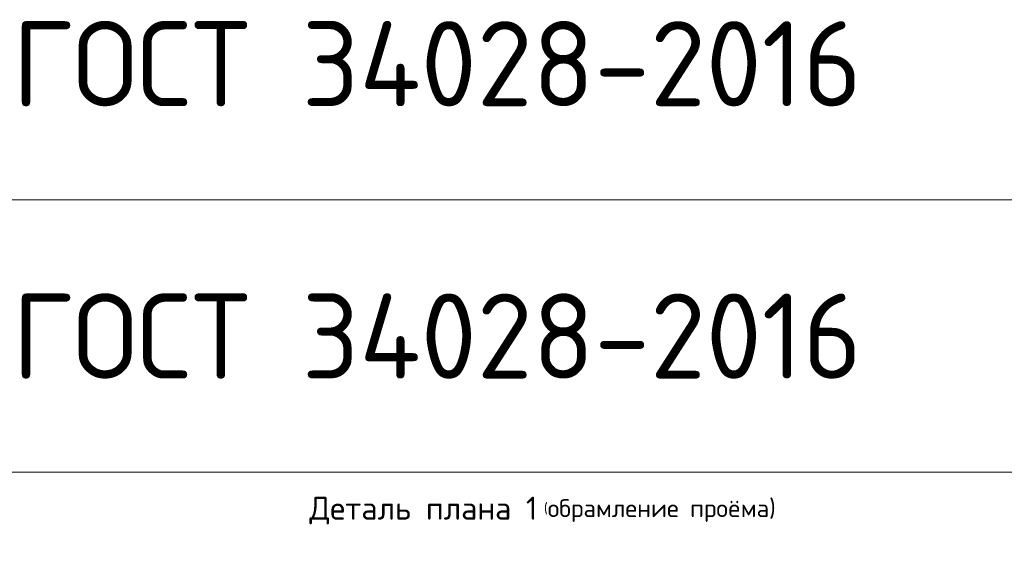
# Model space of a CAD drawing. Header units: metres. Extents: x -38 to 100, y -15 to 21.
# Tile 213 of 246: x 72.93 to 75.82, y 8.76 to 10.31. Entities that reach past the tile are written whole.
import ezdxf

# ---------------------------------------------------------------- set-up
doc = ezdxf.new("R2010")
doc.units = ezdxf.units.M
for name, color, linetype, lineweight in [('XR$3$Текст_ общее_1', 7, 'Continuous', 13), ('XR$4$Текст_ общее_1', 7, 'Continuous', 13), ('XR$5$Текст_ примечание', 7, 'Continuous', 13), ('XR$6$Текст_ общее_1', 7, 'Continuous', 13), ('XR$7$Текст_ примечание', 7, 'Continuous', 13)]:
    doc.layers.add(name, color=color, linetype=linetype, lineweight=lineweight)
doc.styles.add('ISOCPEUR', font='txt')

msp = doc.modelspace()

# ---------------------------------------------------------------- linework, layer by layer
at = {"layer": 'XR$5$Текст_ примечание', "color": 7, "linetype": 'Continuous', "lineweight": 13, "transparency": 33554687}
for p, q in [((88.9757, 9.7764), (70.4757, 9.7764)), ((88.9757, 8.9764), (70.4757, 8.9764))]:
    msp.add_line(p, q, dxfattribs=at)
at = {"layer": 'XR$7$Текст_ примечание', "color": 7, "linetype": 'Continuous', "lineweight": 13, "transparency": 33554687}
for p, q in [((88.9757, 9.7764), (70.4757, 9.7764)), ((88.9757, 8.9764), (70.4757, 8.9764))]:
    msp.add_line(p, q, dxfattribs=at)

# ---------------------------------------------------------------- texts
at = {"layer": 'XR$3$Текст_ общее_1', "color": 7, "linetype": 'Continuous', "lineweight": 13, "transparency": 33554687, "insert": (74.4643, 8.8638), "char_height": 0.0675, "width": 1.405568, "attachment_point": 5, "style": 'ISOCPEUR'}
msp.add_mtext('\\A1;{\\fISOCPEUR|i0|b0;\\H0.067500;\\W1.000000;\\C7;Деталь плана 1\\H0.030000; (\\H0.052500;обрамление проёма)}\\P', dxfattribs=at)
at = {"layer": 'XR$4$Текст_ общее_1', "color": 7, "linetype": 'Continuous', "lineweight": 13, "transparency": 33554687, "insert": (74.4643, 8.8638), "char_height": 0.0675, "width": 1.405568, "attachment_point": 5, "style": 'ISOCPEUR'}
msp.add_mtext('\\A1;{\\fISOCPEUR|i0|b0;\\H0.067500;\\W1.000000;\\C7;Деталь плана 1\\H0.030000; (\\H0.052500;обрамление проёма)}\\P', dxfattribs=at)
at = {"layer": 'XR$5$Текст_ примечание', "color": 7, "linetype": 'Continuous', "lineweight": 35, "transparency": 33554687, "char_height": 0.25, "width": 2.743715, "attachment_point": 7, "style": 'ISOCPEUR'}
for insert in [(72.9066, 10.0514), (72.9066, 9.2514)]:
    msp.add_mtext('\\W0.96;ГОСТ 34028-2016', dxfattribs=dict(at, insert=insert))
at = {"layer": 'XR$6$Текст_ общее_1', "color": 7, "linetype": 'Continuous', "lineweight": 13, "transparency": 33554687, "insert": (74.4643, 8.8638), "char_height": 0.0675, "width": 1.405568, "attachment_point": 5, "style": 'ISOCPEUR'}
msp.add_mtext('\\A1;{\\fISOCPEUR|i0|b0;\\H0.067500;\\W1.000000;\\C7;Деталь плана 1\\H0.030000; (\\H0.052500;обрамление проёма)}\\P', dxfattribs=at)
at = {"layer": 'XR$7$Текст_ примечание', "color": 7, "linetype": 'Continuous', "lineweight": 35, "transparency": 33554687, "char_height": 0.25, "width": 2.743715, "attachment_point": 7, "style": 'ISOCPEUR'}
for insert in [(72.9066, 10.0514), (72.9066, 9.2514)]:
    msp.add_mtext('\\W0.96;ГОСТ 34028-2016', dxfattribs=dict(at, insert=insert))

doc.saveas('drawing.dxf')
